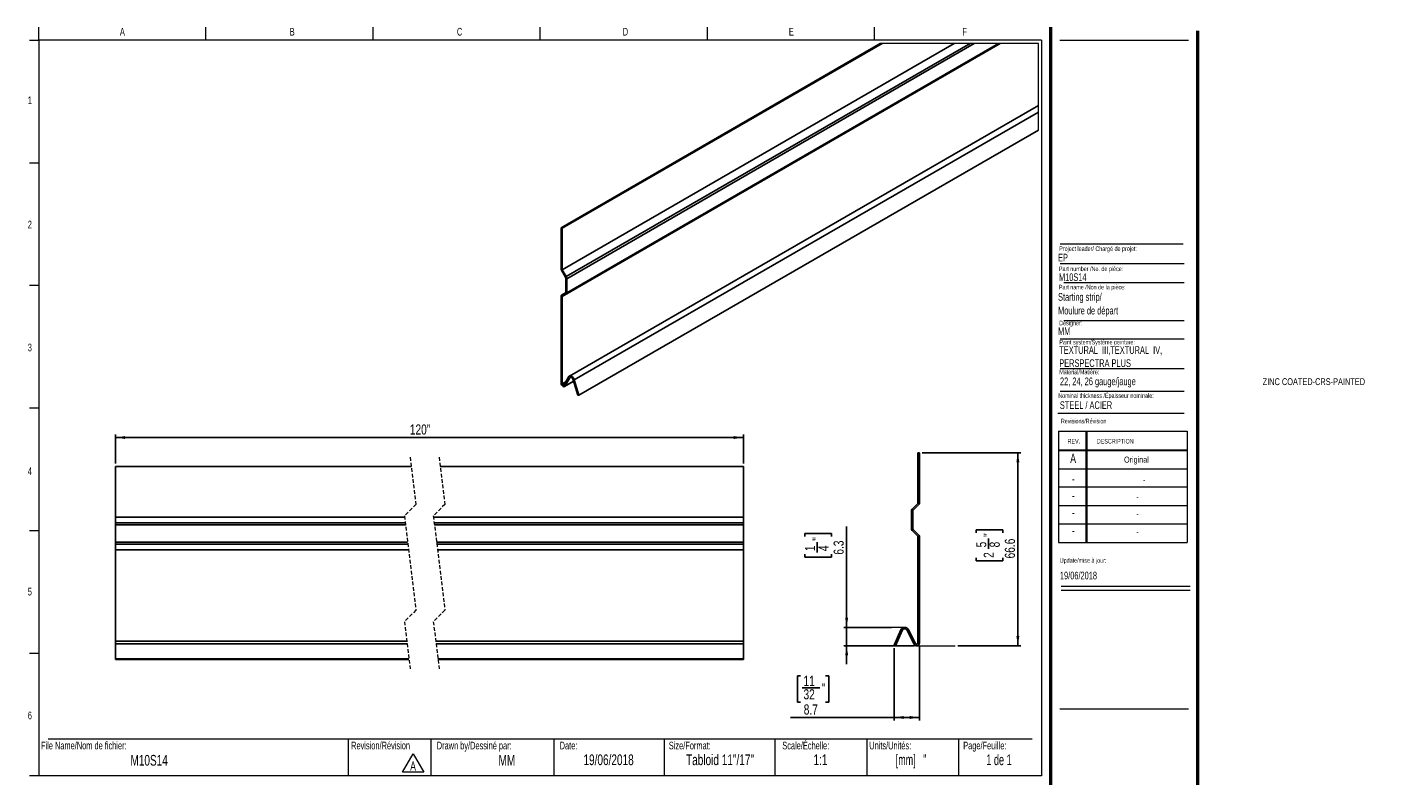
# Model space of a CAD drawing. Header units: millimetres. Extents: x 12 to 481, y 10 to 272.
import ezdxf

# ---------------------------------------------------------------- set-up
doc = ezdxf.new("R2010")
doc.units = ezdxf.units.MM
doc.linetypes.add('HIDDEN', pattern=[1.905, 1.27, -0.635])
doc.layers.add('FORMAT', color=7, linetype='Continuous')
doc.styles.add('SLDTEXTSTYLE0', font='TXT', dxfattribs={"width": 0.7})
doc.styles.add('SLDTEXTSTYLE1', font='TXT', dxfattribs={"width": 0.633333})
doc.styles.add('SLDTEXTSTYLE2', font='TXT', dxfattribs={"width": 0.625})
doc.styles.add('SLDTEXTSTYLE3', font='TXT', dxfattribs={"width": 0.75})
doc.dimstyles.new('SLDDIMSTYLE0', dxfattribs={"dimtxt": 3.5, "dimasz": 3.302, "dimexe": 0, "dimexo": 0.0625, "dimgap": 0.875, "dimtad": 1, "dimdec": 1, "dimrnd": 1e-09, "dimzin": 12, "dimdsep": 46, "dimtxsty": 'SLDTEXTSTYLE3', "dimsah": 1, "dimcen": 0.09, "dimadec": 0, "dimazin": 3, "dimtfac": 1, "dimtdec": 1, "dimtofl": 0, "dimtmove": 0, "dimatfit": 3, "dimfxl": 1, "dimfrac": 2, "dimtolj": 1, "dimtzin": 12, "dimarcsym": 0})
doc.dimstyles.new('SLDDIMSTYLE1', dxfattribs={"dimtxt": 3.5, "dimasz": 3.302, "dimexe": 0, "dimexo": 0.0625, "dimgap": 0.875, "dimtad": 1, "dimdec": 1, "dimrnd": 1e-09, "dimzin": 12, "dimdsep": 46, "dimtxsty": 'SLDTEXTSTYLE3', "dimsah": 1, "dimcen": 0.09, "dimadec": 0, "dimazin": 3, "dimtfac": 1, "dimtdec": 1, "dimtmove": 0, "dimatfit": 0, "dimfxl": 1, "dimfrac": 2, "dimtolj": 1, "dimtzin": 12, "dimarcsym": 0})

# ---------------------------------------------------------------- blocks, each defined once
blk = doc.blocks.new('SW_NOTE_0')
at = {"color": 0, "linetype": 'Continuous', "lineweight": 0}
for p, q in [((-2.43, 0.39), (1.25, 6.76)), ((1.25, 6.76), (4.92, 0.39)), ((4.92, 0.39), (-2.43, 0.39))]:
    blk.add_line(p, q, dxfattribs=at)
at = {"color": 0, "linetype": 'Continuous', "lineweight": 0, "insert": (1.24, 4.09), "char_height": 3.17, "attachment_point": 2, "style": 'SLDTEXTSTYLE0'}
blk.add_mtext('A', dxfattribs=at)
blk = doc.blocks.new('SW_NOTE_1')
at = {"layer": 'FORMAT', "color": 0, "char_height": 2.6458, "attachment_point": 1, "style": 'SLDTEXTSTYLE0'}
for s, insert in [('TEXTURAL  III,TEXTURAL  IV,', (0, 3.41)), ('PERSPECTRA PLUS', (0, -1.12))]:
    blk.add_mtext(s, dxfattribs=dict(at, insert=insert))
blk = doc.blocks.new('_D')
at = {"layer": 'FORMAT'}
for p, q in [((320.85, 124.67), (354.85, 124.67)), ((353.85, 124.67), (353.85, 58.02)), ((339.46, 97.02), (339.46, 98.08)), ((339.46, 98.08), (348.61, 98.08)), ((343.68, 91.45), (343.68, 95.06)), ((348.61, 98.08), (348.61, 97.02)), ((339.46, 88.35), (339.46, 87.28)), ((339.46, 87.28), (348.61, 87.28)), ((348.61, 87.28), (348.61, 88.35)), ((333.18, 58.02), (354.85, 58.02))]:
    blk.add_line(p, q, dxfattribs=at)
for points in [[(353.85, 124.67), (353.34, 121.36), (354.36, 121.36)], [(353.85, 58.02), (354.36, 61.32), (353.34, 61.32)]]:
    blk.add_solid(points, dxfattribs=at)
at = {"layer": 'FORMAT', "char_height": 3.5, "attachment_point": 1, "rotation": 90, "style": 'SLDTEXTSTYLE3'}
for s, insert in [('5', (339.47, 91.96)), ('"', (342.03, 95.57)), ('8', (344.1, 91.96)), ('66.6', (349.34, 88.16)), ('2', (342.03, 88.35))]:
    blk.add_mtext(s, dxfattribs=dict(at, insert=insert))
blk = doc.blocks.new('_D_1')
at = {"layer": 'FORMAT'}
for p, q in [((294.74, 64.34), (294.74, 99.15)), ((280.35, 95.72), (280.35, 96.79)), ((280.35, 96.79), (289.51, 96.79)), ((284.57, 90.16), (284.57, 93.77)), ((289.51, 96.79), (289.51, 95.72)), ((280.35, 89.64), (280.35, 88.58)), ((289.51, 88.58), (289.51, 89.64)), ((280.35, 88.58), (289.51, 88.58)), ((310.23, 64.34), (293.74, 64.34)), ((294.74, 64.34), (294.74, 58.02)), ((318.12, 58.02), (293.74, 58.02)), ((294.74, 58.02), (294.74, 51.67))]:
    blk.add_line(p, q, dxfattribs=at)
for points in [[(294.74, 64.34), (295.25, 67.64), (294.24, 67.64)], [(294.74, 58.02), (294.24, 54.71), (295.25, 54.71)]]:
    blk.add_solid(points, dxfattribs=at)
at = {"layer": 'FORMAT', "char_height": 3.5, "attachment_point": 1, "rotation": 90, "style": 'SLDTEXTSTYLE3'}
for s, insert in [('"', (282.92, 94.28)), ('6.3', (290.23, 89.45)), ('1', (280.37, 90.67)), ('4', (285, 90.67))]:
    blk.add_mtext(s, dxfattribs=dict(at, insert=insert))
blk = doc.blocks.new('_D_2')
at = {"layer": 'FORMAT'}
for p, q in [((311.16, 57.2), (311.16, 32.23)), ((319.85, 57.94), (319.85, 32.23)), ((278.83, 47.62), (277.76, 47.62)), ((277.76, 47.62), (277.76, 38.47)), ((287.5, 47.62), (288.56, 47.62)), ((288.56, 47.62), (288.56, 38.47)), ((279.34, 43.41), (285.54, 43.41)), ((277.76, 38.47), (278.83, 38.47)), ((288.56, 38.47), (287.5, 38.47)), ((311.16, 33.23), (275.4, 33.23)), ((311.16, 33.23), (319.85, 33.23))]:
    blk.add_line(p, q, dxfattribs=at)
for points in [[(311.16, 33.23), (314.46, 32.72), (314.46, 33.74)], [(319.85, 33.23), (316.55, 33.74), (316.55, 32.72)]]:
    blk.add_solid(points, dxfattribs=at)
at = {"layer": 'FORMAT', "char_height": 3.5, "attachment_point": 1, "style": 'SLDTEXTSTYLE3'}
for s, insert in [('11', (279.85, 47.61)), ('32', (279.85, 42.98)), ('"', (286.05, 45.05)), ('8.7', (279.93, 37.74))]:
    blk.add_mtext(s, dxfattribs=dict(at, insert=insert))
blk = doc.blocks.new('_D_3')
at = {"layer": 'FORMAT'}
for p, q in [((42.39, 120.9), (42.39, 130.9)), ((42.39, 129.9), (259.11, 129.9)), ((259.11, 120.9), (259.11, 130.9))]:
    blk.add_line(p, q, dxfattribs=at)
for points in [[(42.39, 129.9), (45.69, 129.4), (45.69, 130.41)], [(259.11, 129.9), (255.8, 130.41), (255.8, 129.4)]]:
    blk.add_solid(points, dxfattribs=at)
at = {"layer": 'FORMAT', "insert": (143.96, 134.42), "char_height": 3.5, "attachment_point": 1, "style": 'SLDTEXTSTYLE3'}
blk.add_mtext("120''", dxfattribs=at)

msp = doc.modelspace()

# ---------------------------------------------------------------- linework, layer by layer
at = {"color": 7, "linetype": 'Continuous', "lineweight": 18}
for p, q in [((15.91, 267.13), (15.91, 271.63)), ((73.59, 267.13), (73.59, 271.63)), ((131.27, 267.13), (131.27, 271.63)), ((188.94, 267.13), (188.94, 271.63)), ((246.62, 271.63), (246.62, 267.13)), ((304.3, 271.63), (304.3, 267.13)), ((12.73, 267.13), (15.91, 267.13)), ((361.98, 267.13), (15.91, 267.13)), ((15.91, 267.13), (15.91, 13.13)), ((361.98, 267.13), (361.98, 13.13)), ((368.33, 267.13), (412.78, 267.13)), ((12.73, 224.8), (15.91, 224.8)), ((368.43, 189.98), (411.3, 189.98)), ((369.77, 183.46), (411.3, 183.46)), ((12.73, 182.47), (15.91, 182.47)), ((369.77, 170.37), (411.3, 170.37)), ((368.43, 164.02), (411.3, 164.02)), ((368.43, 153.75), (411.3, 153.75)), ((368.43, 145.93), (411.3, 145.93)), ((12.73, 140.13), (15.91, 140.13)), ((367.68, 138.35), (411.3, 138.35)), ((367.82, 132.05), (412.27, 132.05)), ((367.82, 132.05), (367.82, 93.69)), ((377.35, 132.05), (377.35, 93.69)), ((377.6, 132.05), (377.6, 93.69)), ((412.27, 132.05), (412.27, 93.69)), ((367.82, 125.7), (412.27, 125.7)), ((367.82, 125.44), (412.27, 125.44)), ((367.82, 119.09), (412.27, 119.09)), ((412.27, 112.74), (367.82, 112.74)), ((367.82, 106.39), (412.27, 106.39)), ((412.27, 100.04), (367.82, 100.04)), ((12.73, 97.8), (15.91, 97.8)), ((367.82, 93.69), (412.27, 93.69)), ((368.85, 78.6), (413.3, 78.6)), ((368.85, 77.18), (413.3, 77.18)), ((12.73, 55.47), (15.91, 55.47)), ((19.08, 25.83), (358.81, 25.83)), ((122.72, 25.83), (122.72, 13.13)), ((151.23, 25.83), (151.23, 13.13)), ((193.71, 25.83), (193.71, 13.13)), ((231.81, 25.83), (231.81, 13.13)), ((269.91, 25.83), (269.91, 13.13)), ((301.66, 25.83), (301.66, 13.13)), ((333.41, 25.83), (333.41, 13.13)), ((15.91, 13.13), (12.73, 13.13)), ((361.98, 13.13), (15.91, 13.13))]:
    msp.add_line(p, q, dxfattribs=at)
at = {"color": 7, "linetype": 'Continuous', "lineweight": 50}
for p, q in [((365.16, 271.63), (365.16, 9.96)), ((415.96, 9.96), (415.96, 270.31))]:
    msp.add_line(p, q, dxfattribs=at)
at = {"color": 7, "linetype": 'Continuous', "lineweight": 25}
for p, q in [((306.33, 265.95), (196.2, 202.37)), ((307.05, 265.95), (196.56, 202.17)), ((331.84, 265.95), (196.56, 187.86)), ((347.76, 265.95), (196.56, 178.66)), ((337.34, 265.95), (197.93, 185.47)), ((347.76, 265.95), (197.93, 179.46)), ((338.78, 265.95), (198.14, 184.76)), ((347.17, 265.95), (198.14, 179.92)), ((360.93, 244.6), (199.03, 151.13)), ((360.93, 242.3), (200.7, 149.8)), ((360.93, 236.1), (202.34, 144.55)), ((196.2, 202.37), (196.2, 188.06)), ((196.56, 202.17), (196.2, 202.37)), ((196.56, 202.17), (196.56, 187.86)), ((196.3, 187.71), (197.68, 185.33)), ((196.56, 187.86), (197.93, 185.47)), ((197.78, 184.97), (197.78, 180.13)), ((198.14, 184.76), (198.14, 179.92)), ((196.2, 178.87), (196.2, 148.71)), ((197.68, 179.9), (196.3, 179.1)), ((197.93, 179.46), (196.56, 178.66)), ((196.56, 178.66), (196.56, 148.5)), ((197.15, 148), (198.83, 150.93)), ((197.47, 147.63), (199.15, 150.56)), ((197.35, 147.5), (200.53, 149.33)), ((200.37, 149.83), (202.01, 144.57)), ((200.7, 149.8), (202.34, 144.55)), ((202.01, 144.57), (202.34, 144.55)), ((319.34, 124.67), (319.34, 107.14)), ((319.34, 124.67), (319.85, 124.67)), ((319.85, 124.67), (319.85, 107.14)), ((144.46, 119.9), (42.39, 119.9)), ((42.39, 119.9), (42.39, 102.38)), ((259.11, 119.9), (154.46, 119.9)), ((259.11, 119.9), (259.11, 102.38)), ((317.1, 104.48), (317.1, 98.55)), ((319.34, 107.14), (317.4, 105.19)), ((317.61, 104.48), (317.61, 98.55)), ((319.7, 106.78), (317.75, 104.83)), ((142.12, 102.38), (42.39, 102.38)), ((42.39, 102.38), (42.39, 100.43)), ((142.36, 100.43), (42.39, 100.43)), ((42.39, 100.43), (42.39, 99.71)), ((142.45, 99.71), (42.39, 99.71)), ((42.39, 99.71), (42.39, 93.78)), ((259.11, 102.38), (152.12, 102.38)), ((259.11, 100.43), (152.36, 100.43)), ((259.11, 99.71), (152.45, 99.71)), ((259.11, 102.38), (259.11, 100.43)), ((259.11, 100.43), (259.11, 99.71)), ((259.11, 99.71), (259.11, 93.78)), ((143.18, 93.78), (42.39, 93.78)), ((42.39, 93.78), (42.39, 93.07)), ((259.11, 93.78), (153.18, 93.78)), ((259.11, 93.78), (259.11, 93.07)), ((317.4, 97.83), (319.34, 95.88)), ((317.75, 98.19), (319.7, 96.24)), ((319.34, 95.88), (319.34, 58.94)), ((319.85, 95.88), (319.85, 58.94)), ((143.27, 93.07), (42.39, 93.07)), ((42.39, 93.07), (42.39, 91.12)), ((143.51, 91.12), (42.39, 91.12)), ((42.39, 91.12), (42.39, 59.58)), ((259.11, 93.07), (153.27, 93.07)), ((259.11, 91.12), (153.51, 91.12)), ((259.11, 93.07), (259.11, 91.12)), ((259.11, 91.12), (259.11, 59.58)), ((313.48, 63.47), (311.16, 58.2)), ((313.95, 63.26), (311.63, 57.99)), ((318.05, 58.52), (315.67, 63.3)), ((318.5, 58.75), (316.13, 63.53)), ((142.89, 59.58), (42.39, 59.58)), ((42.39, 59.58), (42.39, 58.71)), ((143, 58.71), (42.39, 58.71)), ((42.39, 58.71), (42.39, 53.43)), ((259.11, 59.58), (152.89, 59.58)), ((259.11, 58.71), (153, 58.71)), ((259.11, 59.58), (259.11, 58.71)), ((259.11, 58.71), (259.11, 53.43)), ((311.63, 57.99), (311.16, 58.2)), ((143.65, 53.43), (42.39, 53.43)), ((42.39, 53.23), (42.39, 53.43)), ((143.67, 53.23), (42.39, 53.23)), ((259.11, 53.43), (153.65, 53.43)), ((259.11, 53.23), (153.67, 53.23)), ((259.11, 53.23), (259.11, 53.43))]:
    msp.add_line(p, q, dxfattribs=at)
at = {"color": 8, "linetype": 'Continuous', "lineweight": 25}
for p, q in [((199.46, 150.74), (199.15, 150.56)), ((197.88, 149.26), (196.56, 148.5)), ((200.51, 149.38), (197.47, 147.63))]:
    msp.add_line(p, q, dxfattribs=at)
at = {"color": 7, "linetype": 'HIDDEN', "lineweight": 18}
for p, q in [((144.07, 123.08), (146.07, 106.82)), ((154.07, 123.08), (156.07, 106.82)), ((146.07, 106.82), (142.07, 102.82)), ((156.07, 106.82), (152.07, 102.82)), ((142.07, 102.82), (146.07, 70.31)), ((152.07, 102.82), (156.07, 70.31)), ((146.07, 70.31), (142.07, 66.31)), ((156.07, 70.31), (152.07, 66.31)), ((142.07, 66.31), (144.07, 50.05)), ((152.07, 66.31), (154.07, 50.05))]:
    msp.add_line(p, q, dxfattribs=at)
at = {"color": 7, "linetype": 'Continuous', "lineweight": 18, "flags": 128}
msp.add_lwpolyline([(360.93, 236.1), (360.93, 242.3), (360.93, 244.6), (360.93, 265.95), (347.76, 265.95), (347.76, 265.95), (347.17, 265.95), (338.78, 265.95), (337.34, 265.95), (331.84, 265.95), (307.05, 265.95), (306.33, 265.95)], dxfattribs=at)
at = {"color": 7, "linetype": 'Continuous', "lineweight": 25, "flags": 128}
for points in [[(198.83, 150.93), (199, 151.12), (199.22, 151.2), (199.49, 151.18), (199.78, 151.05), (200.07, 150.83), (200.33, 150.53), (200.55, 150.18), (200.7, 149.8)], [(199.15, 150.56), (199.26, 150.68), (199.41, 150.74), (199.58, 150.72), (199.77, 150.64), (199.96, 150.49), (200.13, 150.3), (200.27, 150.07), (200.37, 149.83)], [(196.2, 148.71), (196.23, 148.43), (196.34, 148.14), (196.51, 147.87), (196.72, 147.65), (196.94, 147.51), (197.16, 147.45), (197.34, 147.49), (197.47, 147.63)], [(196.56, 148.5), (196.57, 148.37), (196.62, 148.24), (196.7, 148.11), (196.8, 148.01), (196.9, 147.94), (197, 147.91), (197.09, 147.93), (197.15, 148)]]:
    msp.add_lwpolyline(points, dxfattribs=at)
at = {"color": 7, "linetype": 'Continuous', "lineweight": 25}
for centre, radius, start, end in [((196.93, 188.09), 0.734, 181.9713, 211.126), ((197.05, 184.95), 0.733, 1.968, 31.132), ((196.68, 184.71), 1.47, 1.9627, 31.1435), ((196.45, 178.89), 0.256, 125.7168, 185.6057), ((197.53, 180.11), 0.256, 305.7168, 5.6057), ((197.64, 179.87), 0.511, 305.702, 5.6082), ((318.11, 104.48), 1.02, 135, 180), ((318.11, 104.48), 0.508, 135, 180), ((319.34, 107.14), 0.508, 315, 0), ((318.11, 98.55), 1.02, 180, 225), ((318.11, 98.55), 0.508, 180, 225), ((319.34, 95.88), 0.508, 0, 45), ((314.82, 62.88), 1.46, 26.3814, 156.2569), ((314.82, 62.88), 0.953, 26.3814, 156.2569), ((318.9, 58.94), 0.953, 206.3814, 0), ((318.9, 58.94), 0.445, 206.3814, 0)]:
    msp.add_arc(centre, radius, start, end, dxfattribs=at)
at = {"layer": 'FORMAT', "color": 250, "lineweight": 18, "true_color": 0x454545}
msp.add_line((368.43, 196.79), (410.86, 196.79), dxfattribs=at)
at = {"layer": 'FORMAT', "lineweight": 18}
for p, q in [((314.79, 64.34), (307.67, 64.34)), ((319.12, 58.02), (332.18, 58.02)), ((368.33, 36.23), (412.78, 36.23))]:
    msp.add_line(p, q, dxfattribs=at)

# ---------------------------------------------------------------- block references
at = {"color": 7, "linetype": 'Continuous', "lineweight": 0}
msp.add_blockref('SW_NOTE_0', (143.84, 13.97), dxfattribs=at)
at = {"layer": 'FORMAT'}
msp.add_blockref('SW_NOTE_1', (368.14, 158.04), dxfattribs=at)

# ---------------------------------------------------------------- texts
at = {"color": 7, "linetype": 'Continuous', "lineweight": 0}
for s, insert, char_height, attachment_point, style in [('A', (44.74, 271.37), 2.65, 2, 'SLDTEXTSTYLE0'), ('B', (103.37, 271.37), 2.65, 2, 'SLDTEXTSTYLE0'), ('C', (161.14, 271.37), 2.65, 2, 'SLDTEXTSTYLE0'), ('D', (218.38, 271.37), 2.65, 2, 'SLDTEXTSTYLE0'), ('E', (275.66, 271.37), 2.65, 2, 'SLDTEXTSTYLE0'), ('F', (335.47, 271.37), 2.65, 2, 'SLDTEXTSTYLE0'), ('1', (12.79, 247.7), 2.65, 2, 'SLDTEXTSTYLE0'), ('2', (12.79, 204.77), 2.65, 2, 'SLDTEXTSTYLE0'), ('EP', (367.72, 193.36), 2.646, 1, 'SLDTEXTSTYLE0'), ('Project leader/ Chargé de projet:', (368.12, 195.91), 1.5875, 1, 'SLDTEXTSTYLE0'), ('Part number /No. de pièce:', (368.03, 188.96), 1.5875, 1, 'SLDTEXTSTYLE0'), ('M10S14', (368.03, 186.6), 2.646, 1, 'SLDTEXTSTYLE0'), ('Designer:', (368.12, 170.25), 1.587, 1, 'SLDTEXTSTYLE0'), ('MM', (367.72, 167.93), 2.646, 1, 'SLDTEXTSTYLE0'), ('3', (12.79, 162.33), 2.65, 2, 'SLDTEXTSTYLE0'), ('Paint system/Système peinture:', (368.14, 163.64), 1.5875, 1, 'SLDTEXTSTYLE0'), ('ZINC COATED-CRS-PAINTED', (438.35, 150.39), 2.3813, 1, 'SLDTEXTSTYLE0'), ('Nominal thickness /Épaisseur nominale:', (367.8, 145.17), 1.5875, 1, 'SLDTEXTSTYLE0'), ('STEEL / ACIER', (368.35, 142.41), 2.6458, 1, 'SLDTEXTSTYLE0'), ('Revisions/Révision', (368.7, 136.38), 1.5875, 1, 'SLDTEXTSTYLE0'), ('REV.', (371, 129.42), 1.587, 1, 'SLDTEXTSTYLE0'), ('DESCRIPTION', (381.11, 129.42), 1.5875, 1, 'SLDTEXTSTYLE0'), ('A', (372.92, 124.31), 3.17, 2, 'SLDTEXTSTYLE0'), ('Original', (394.77, 123.33), 2.117, 2, 'SLDTEXTSTYLE0'), ('4', (12.79, 119.6), 2.65, 2, 'SLDTEXTSTYLE0'), ('-', (372.96, 117.28), 3.17, 2, 'SLDTEXTSTYLE0'), ('-', (397.44, 116.3), 2.12, 2, 'SLDTEXTSTYLE0'), ('-', (372.96, 111.46), 3.17, 2, 'SLDTEXTSTYLE0'), ('-', (395.11, 110.47), 2.12, 2, 'SLDTEXTSTYLE0'), ('-', (372.96, 105.59), 3.17, 2, 'SLDTEXTSTYLE0'), ('-', (395.11, 104.6), 2.12, 2, 'SLDTEXTSTYLE0'), ('-', (372.96, 99.42), 3.17, 2, 'SLDTEXTSTYLE0'), ('-', (395.11, 98.44), 2.12, 2, 'SLDTEXTSTYLE0'), ('Update/mise à jour:', (368.32, 88.26), 1.5875, 1, 'SLDTEXTSTYLE0'), ('19/06/2018', (368.37, 83.57), 2.646, 1, 'SLDTEXTSTYLE0'), ('5', (12.79, 78.02), 2.65, 2, 'SLDTEXTSTYLE0'), ('6', (12.79, 35.25), 2.65, 2, 'SLDTEXTSTYLE0'), ('File Name/Nom de fichier:', (16.64, 24.86), 2.6458, 1, 'SLDTEXTSTYLE0'), ('Revision/Révision', (123.7, 24.86), 2.6458, 1, 'SLDTEXTSTYLE0'), ('Drawn by/Dessiné par:', (153.25, 24.86), 2.6458, 1, 'SLDTEXTSTYLE0'), ('Date:', (195.67, 24.86), 2.646, 1, 'SLDTEXTSTYLE0'), ('Size/Format:', (233.36, 24.86), 2.6458, 1, 'SLDTEXTSTYLE0'), ('Scale/Échelle:', (272.53, 24.86), 2.6458, 1, 'SLDTEXTSTYLE0'), ('Units/Unités:', (302.54, 24.86), 2.6458, 1, 'SLDTEXTSTYLE0'), ('Page/Feuille:', (334.98, 24.86), 2.6458, 1, 'SLDTEXTSTYLE0'), ('M10S14', (53.97, 20.3), 3.704, 2, 'SLDTEXTSTYLE0'), ('MM', (177.45, 20.3), 3.704, 2, 'SLDTEXTSTYLE0'), ('19/06/2018', (212.57, 20.47), 3.704, 2, 'SLDTEXTSTYLE0'), ('Tabloid 11"/17"', (251.03, 20.47), 3.7042, 2, 'SLDTEXTSTYLE0'), ('1:1', (285.69, 20.47), 3.704, 2, 'SLDTEXTSTYLE0'), ('[mm]   "', (316.97, 20.47), 3.704, 2, 'SLDTEXTSTYLE2'), ('1 de 1', (347.33, 20.47), 3.704, 2, 'SLDTEXTSTYLE1')]:
    msp.add_mtext(s, dxfattribs=dict(at, insert=insert, char_height=char_height, attachment_point=attachment_point, style=style))
at = {"layer": 'FORMAT', "attachment_point": 1, "style": 'SLDTEXTSTYLE0'}
for s, insert, char_height in [('Part name /Non de la pièce:', (368.03, 182.64), 1.5875), ('Starting strip/', (367.72, 179.79), 2.6458), ('Moulure de départ', (367.72, 175.06), 2.6458), ('Material/Matière:', (368.14, 153.34), 1.5875), ('22, 24, 26 gauge/jauge', (368.38, 150.63), 2.6458)]:
    msp.add_mtext(s, dxfattribs=dict(at, insert=insert, char_height=char_height))

# ---------------------------------------------------------------- dimensions: what is measured, and where the dimension line sits
at = {"layer": 'FORMAT'}
dim = msp.add_linear_dim(base=(259.11, 129.9), p1=(42.39, 119.9), p2=(259.11, 119.9), text="120''", dimstyle='SLDDIMSTYLE0', dxfattribs=at)
dim.commit()
dim.dimension.update_dxf_attribs({"geometry": '_D_3', "text_midpoint": (148.77, 129.9), "dimtype": 160})
for base, p1, p2, dimstyle, picture, middle in [((353.8509, 58.016), (319.8509, 124.6659), (332.1782, 58.016), 'SLDDIMSTYLE0', '_D', (353.8509, 92.6838)), ((294.74, 58.02), (311.23, 64.34), (319.12, 58.02), 'SLDDIMSTYLE1', '_D_1', (294.74, 92.68))]:
    dim = msp.add_linear_dim(base=base, p1=p1, p2=p2, angle=90, dimstyle=dimstyle, dxfattribs=at)
    dim.commit()
    dim.dimension.update_dxf_attribs({"geometry": picture, "text_midpoint": middle, "dimtype": 160})
dim = msp.add_linear_dim(base=(319.85, 33.23), p1=(311.16, 58.2), p2=(319.85, 58.94), dimstyle='SLDDIMSTYLE0', dxfattribs=at)
dim.commit()
dim.dimension.update_dxf_attribs({"geometry": '_D_2', "text_midpoint": (283.16, 33.23), "dimtype": 160})

doc.saveas('drawing.dxf')
